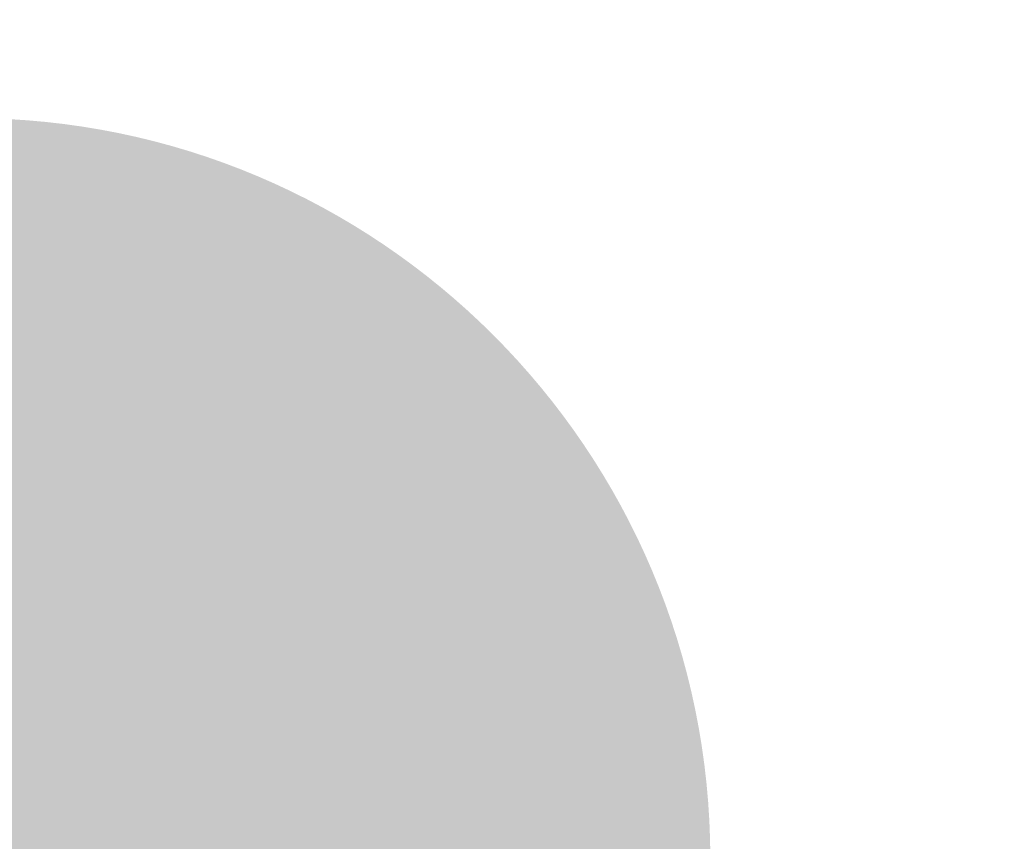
# Model space of a CAD drawing. Header units: metres. Extents: x 7527663 to 7537587, y 5492976 to 5503267.
# Tile 77 of 256: x 7531938.383 to 7531938.4429, y 5499194.0311 to 5499194.081. Entities that reach past the tile are written whole.
import ezdxf

# ---------------------------------------------------------------- set-up
doc = ezdxf.new("R2010")
doc.units = ezdxf.units.M
doc.linetypes.add('1.5_0.5', pattern=[2, 1.5, -0.5])
doc.layers.get('0').update_dxf_attribs({"color": 2, "lineweight": 5})

# ---------------------------------------------------------------- blocks, each defined once
blk = doc.blocks.new('203')
at = {"linetype": 'Continuous', "lineweight": 0}
h = blk.add_hatch(color=0, dxfattribs=at)
edge = h.paths.add_edge_path()
edge.add_arc((0, 0), 0.045, 0, 360)

msp = doc.modelspace()

# ---------------------------------------------------------------- linework, layer by layer
at = {"layer": 'jezdnia', "color": 7, "linetype": '1.5_0.5', "lineweight": 18, "flags": 128}
msp.add_lwpolyline([(7531969.4, 5499308.58), (7531968.35, 5499320.05), (7531969.57, 5499325.86), (7531974.09, 5499338.62), (7531978.74, 5499346.86), (7531985.26, 5499354.31), (7531990.84, 5499361.62), (7531993.9, 5499367.2), (7531997.09, 5499369.33), (7531995.5, 5499370.53), (7531992.04, 5499367.07), (7531986.59, 5499359.23), (7531983.53, 5499355.64), (7531977.68, 5499349.79), (7531974.36, 5499344.47), (7531969.84, 5499334.5), (7531966.12, 5499324.26), (7531965.31, 5499309.77), (7531965.48, 5499307.05), (7531967.02, 5499301.85), (7531967.7, 5499298.27), (7531966.25, 5499291.8), (7531964.72, 5499285.92), (7531962.84, 5499279.1), (7531950.49, 5499247.12), (7531944.68, 5499230.6), (7531942.29, 5499217.88), (7531936.99, 5499205.72), (7531936.41, 5499196.09), (7531941.01, 5499191.33), (7531941.12, 5499201.28), (7531941.2, 5499205.12), (7531941.97, 5499208.27), (7531944.1, 5499212.49), (7531945.12, 5499216.57), (7531945.97, 5499221.94), (7531946.66, 5499227.39), (7531948.45, 5499233.95), (7531954.2, 5499249.3), (7531964.89, 5499274.16), (7531968.12, 5499286.69), (7531969.66, 5499295.12), (7531970.08, 5499300.06)], close=True, dxfattribs=at)

# ---------------------------------------------------------------- block references
at = {"layer": '203-punkt graniczny', "color": 3, "linetype": 'CONTINUOUS', "lineweight": 18}
msp.add_blockref('203', (7531938.38, 5499194.03), dxfattribs=at)

doc.saveas('drawing.dxf')
